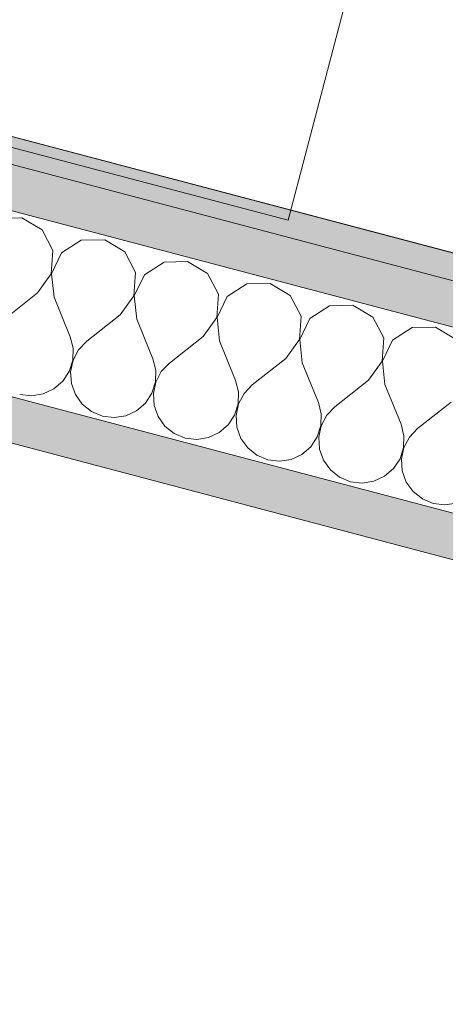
# Model space of a CAD drawing. Header units: millimetres. Extents: x -176817 to 18864955, y -12996033 to 201123.
# Tile 152 of 256: x 176781 to 177018, y -9384 to -8836. Entities that reach past the tile are written whole.
import ezdxf

# ---------------------------------------------------------------- set-up
doc = ezdxf.new("R2010")
doc.units = ezdxf.units.MM
doc.header["$MEASUREMENT"] = 0
for name, color, linetype in [('210-A Strefy', 7, 'Continuous'), ('213-A Wymiarowanie wewnętrzne', 7, 'Continuous'), ('215-A Wymiarowanie wewnętrzne 1_50', 7, 'Continuous'), ('230-A Ściany wewnętrzne', 7, 'Continuous'), ('541-I CO grzejniki.2026.03.04', 7, 'Continuous')]:
    doc.layers.add(name, color=color, linetype=linetype)
doc.styles.add('STYL_AUTOMATYCZNY_4', font='arial.ttf')
doc.dimstyles.new('STYL_AUTOMATYCZNY__3', dxfattribs={"dimtxt": 64.999998, "dimasz": 47.5, "dimexe": 0.18, "dimexo": 0.0625, "dimgap": 0, "dimtad": 1, "dimdec": 1, "dimlfac": 0.1, "dimzin": 0, "dimdsep": 46, "dimtxsty": 'STYL_AUTOMATYCZNY_4', "dimblk": 'ARROWHEAD_11', "dimblk1": 'ARROWHEAD_11', "dimblk2": 'ARROWHEAD_11', "dimcen": 0.09, "dimclrd": 30, "dimclre": 30, "dimclrt": 30, "dimazin": 0, "dimtfac": 1, "dimtdec": 4, "dimtmove": 0, "dimatfit": 3, "dimfxl": 0, "dimtolj": 1, "dimtzin": 0, "dimarcsym": 0})
pattern_1 = [(0, (0, 0), (0, 37.5), [0, -37.5])]

# ---------------------------------------------------------------- blocks, each defined once
blk = doc.blocks.new('Zaplecze_1.19_9_2', base_point=(179928.23, -11588.13))
at = {"layer": '210-A Strefy', "color": 7, "linetype": 'Continuous', "lineweight": 0, "flags": 128}
blk.add_lwpolyline([(173461.58, -11180.7), (181970.34, -13425.95), (182706.47, -10636.24), (176359.49, -8961.43), (176212.76, -9517.51), (174050.98, -8947.07)], close=True, dxfattribs=at)
blk = doc.blocks.new('WC-D_1.23b_25_2', base_point=(177161.76, -7328.12))
at = {"layer": '210-A Strefy', "color": 254, "linetype": 'Continuous', "lineweight": 0, "true_color": 0xdfc8bd, "flags": 128}
blk.add_lwpolyline([(174442.86, -8285.04), (178982.44, -9482.92), (180561.76, -3497.78), (176022.2, -2299.9)], close=True, dxfattribs=at)
blk = doc.blocks.new('*X930')
at = {"layer": '230-A Ściany wewnętrzne', "color": 7, "linetype": 'Continuous', "lineweight": 0}
for p, q in [((176782.57, -8946.26), (176769.56, -8946.5)), ((176793.76, -8952.89), (176782.57, -8946.26)), ((176799.8, -8964.42), (176793.76, -8952.89)), ((176815.6, -8958.65), (176804.66, -8965.7)), ((176828.61, -8958.41), (176815.6, -8958.65)), ((176839.81, -8965.04), (176828.61, -8958.41)), ((176798.87, -8977.4), (176799.8, -8964.42)), ((176804.66, -8965.7), (176799.06, -8977.44)), ((176845.84, -8976.57), (176839.81, -8965.04)), ((176861.64, -8970.8), (176850.7, -8977.85)), ((176874.65, -8970.56), (176861.64, -8970.8)), ((176885.85, -8977.19), (176874.65, -8970.56)), ((176791.26, -8987.95), (176798.87, -8977.4)), ((176799.06, -8977.44), (176800.47, -8990.38)), ((176844.92, -8989.55), (176845.84, -8976.57)), ((176850.7, -8977.85), (176845.1, -8989.59)), ((176891.89, -8988.72), (176885.85, -8977.19)), ((176907.69, -8982.95), (176896.75, -8990)), ((176920.7, -8982.71), (176907.69, -8982.95)), ((176931.89, -8989.34), (176920.7, -8982.71)), ((176791.26, -8987.95), (176772.59, -9002.72)), ((176837.31, -9000.1), (176844.92, -8989.55)), ((176845.1, -8989.59), (176846.52, -9002.53)), ((176890.96, -9001.69), (176891.89, -8988.72)), ((176937.93, -9000.86), (176931.89, -8989.34)), ((176800.47, -8990.38), (176809.43, -9012.44)), ((176896.75, -8990), (176891.15, -9001.74)), ((176953.73, -8995.1), (176942.79, -9002.15)), ((176966.74, -8994.85), (176953.73, -8995.1)), ((176977.93, -9001.49), (176966.74, -8994.85)), ((176837.31, -9000.1), (176818.63, -9014.87)), ((176846.52, -9002.53), (176855.47, -9024.59)), ((176883.35, -9012.25), (176890.96, -9001.69)), ((176891.15, -9001.74), (176892.56, -9014.68)), ((176937, -9013.84), (176937.93, -9000.86)), ((176942.79, -9002.15), (176937.19, -9013.89)), ((176983.97, -9013.01), (176977.93, -9001.49)), ((176999.77, -9007.25), (176988.83, -9014.3)), ((177012.78, -9007), (176999.77, -9007.25)), ((177023.98, -9013.64), (177012.78, -9007)), ((176811.03, -9018.81), (176809.43, -9012.44)), ((176818.63, -9014.87), (176814.09, -9019.62)), ((176883.35, -9012.25), (176864.68, -9027.02)), ((176892.56, -9014.68), (176901.51, -9036.74)), ((176929.39, -9024.4), (176937, -9013.84)), ((176937.19, -9013.89), (176938.6, -9026.83)), ((176983.05, -9025.99), (176983.97, -9013.01)), ((176988.83, -9014.3), (176983.23, -9026.04)), ((176810.84, -9025.38), (176811.03, -9018.81)), ((176814.09, -9019.62), (176811.02, -9025.43)), ((176808.86, -9031.64), (176810.84, -9025.38)), ((176811.02, -9025.43), (176809.66, -9031.85)), ((176857.08, -9030.96), (176855.47, -9024.59)), ((176864.68, -9027.02), (176860.14, -9031.77)), ((176929.39, -9024.4), (176910.72, -9039.17)), ((176938.6, -9026.83), (176947.55, -9048.89)), ((176975.44, -9036.55), (176983.05, -9025.99)), ((176983.23, -9026.04), (176984.64, -9038.98)), ((176805.24, -9037.12), (176808.86, -9031.64)), ((176809.66, -9031.85), (176810.1, -9038.41)), ((176856.88, -9037.53), (176857.08, -9030.96)), ((176860.14, -9031.77), (176857.07, -9037.58)), ((176800.26, -9041.41), (176805.24, -9037.12)), ((176810.1, -9038.41), (176812.31, -9044.59)), ((176854.9, -9043.79), (176856.88, -9037.53)), ((176857.07, -9037.58), (176855.7, -9044)), ((176903.12, -9043.11), (176901.51, -9036.74)), ((176975.44, -9036.55), (176956.76, -9051.32)), ((176787.81, -9045.2), (176794.3, -9044.17)), ((176794.3, -9044.17), (176800.26, -9041.41)), ((176851.28, -9049.27), (176854.9, -9043.79)), ((176855.7, -9044), (176856.14, -9050.56)), ((176902.92, -9049.68), (176903.12, -9043.11)), ((176906.18, -9043.92), (176903.11, -9049.73)), ((176910.72, -9039.17), (176906.18, -9043.92)), ((176984.64, -9038.98), (176993.6, -9061.04)), ((176781.29, -9044.42), (176787.81, -9045.2)), ((176812.31, -9044.59), (176816.14, -9049.94)), ((176846.3, -9053.56), (176851.28, -9049.27)), ((176900.94, -9055.94), (176902.92, -9049.68)), ((176903.11, -9049.73), (176901.74, -9056.15)), ((176949.16, -9055.26), (176947.55, -9048.89)), ((177021.48, -9048.7), (177002.81, -9063.47)), ((176816.14, -9049.94), (176821.27, -9054.03)), ((176821.27, -9054.03), (176827.33, -9056.57)), ((176840.34, -9056.32), (176846.3, -9053.56)), ((176856.14, -9050.56), (176858.36, -9056.74)), ((176948.97, -9061.83), (176949.16, -9055.26)), ((176956.76, -9051.32), (176952.22, -9056.07)), ((176827.33, -9056.57), (176833.85, -9057.35)), ((176833.85, -9057.35), (176840.34, -9056.32)), ((176858.36, -9056.74), (176862.18, -9062.08)), ((176897.32, -9061.42), (176900.94, -9055.94)), ((176901.74, -9056.15), (176902.18, -9062.71)), ((176952.22, -9056.07), (176949.15, -9061.88)), ((176862.18, -9062.08), (176867.31, -9066.18)), ((176867.31, -9066.18), (176873.37, -9068.72)), ((176886.39, -9068.47), (176892.35, -9065.71)), ((176892.35, -9065.71), (176897.32, -9061.42)), ((176902.18, -9062.71), (176904.4, -9068.89)), ((176946.98, -9068.09), (176948.97, -9061.83)), ((176949.15, -9061.88), (176947.79, -9068.3)), ((176995.2, -9067.41), (176993.6, -9061.04)), ((177002.81, -9063.47), (176998.27, -9068.22)), ((176873.37, -9068.72), (176879.9, -9069.5)), ((176879.9, -9069.5), (176886.39, -9068.47)), ((176904.4, -9068.89), (176908.22, -9074.23)), ((176943.37, -9073.57), (176946.98, -9068.09)), ((176947.79, -9068.3), (176948.23, -9074.86)), ((176995.01, -9073.98), (176995.2, -9067.41)), ((176998.27, -9068.22), (176995.2, -9074.03)), ((176908.22, -9074.23), (176913.36, -9078.33)), ((176938.39, -9077.86), (176943.37, -9073.57)), ((176948.23, -9074.86), (176950.44, -9081.04)), ((176993.03, -9080.24), (176995.01, -9073.98)), ((176995.2, -9074.03), (176993.83, -9080.45)), ((176913.36, -9078.33), (176919.42, -9080.87)), ((176919.42, -9080.87), (176925.94, -9081.65)), ((176925.94, -9081.65), (176932.43, -9080.62)), ((176932.43, -9080.62), (176938.39, -9077.86)), ((176950.44, -9081.04), (176954.26, -9086.38)), ((176989.41, -9085.72), (176993.03, -9080.24)), ((176993.83, -9080.45), (176994.27, -9087.01)), ((176954.26, -9086.38), (176959.4, -9090.48)), ((176984.43, -9090.01), (176989.41, -9085.72)), ((176994.27, -9087.01), (176996.49, -9093.19)), ((176959.4, -9090.48), (176965.46, -9093.02)), ((176965.46, -9093.02), (176971.98, -9093.8)), ((176971.98, -9093.8), (176978.47, -9092.77)), ((176978.47, -9092.77), (176984.43, -9090.01)), ((176996.49, -9093.19), (177000.31, -9098.53)), ((177000.31, -9098.53), (177005.44, -9102.63)), ((177005.44, -9102.63), (177011.5, -9105.17)), ((177011.5, -9105.17), (177018.03, -9105.95)), ((177018.03, -9105.95), (177024.51, -9104.92))]:
    blk.add_line(p, q, dxfattribs=at)
blk = doc.blocks.new('Ściana_34_2', base_point=(174057.31, -8276.38))
at = {"layer": '230-A Ściany wewnętrzne', "linetype": 'Continuous', "lineweight": 0, "true_color": 0x000000}
blk.add_hatch(color=18, dxfattribs=at).paths.add_polyline_path([(174424.53, -8295.71), (178978.61, -9497.42), (178982.44, -9482.92), (174428.36, -8281.21)])
h = blk.add_hatch(dxfattribs=at)
h.set_pattern_fill('Gips_0002', color=18, style=0, pattern_type=2)
h.set_pattern_definition(pattern_1)
h.paths.add_polyline_path([(174418.16, -8319.89), (178986.74, -9525.42), (178993.11, -9501.25), (174424.53, -8295.71)])
h = blk.add_hatch(dxfattribs=at)
h.set_pattern_fill('Gips_0002', color=18, style=0, pattern_type=2)
h.set_pattern_definition(pattern_1)
h.paths.add_polyline_path([(176335.32, -8955.05), (182706.47, -10636.24), (182712.85, -10612.07), (176341.7, -8930.88)])
at = {"layer": '230-A Ściany wewnętrzne', "color": 7, "linetype": 'Continuous', "lineweight": 0}
for p, q in [((178993.11, -9501.25), (174424.53, -8295.71)), ((179010.91, -9531.8), (176367.21, -8834.19)), ((182712.85, -10612.07), (176341.7, -8930.88)), ((176335.32, -8955.05), (182706.47, -10636.24))]:
    blk.add_line(p, q, dxfattribs=at)
at = {"layer": '230-A Ściany wewnętrzne', "color": 7, "linetype": 'Continuous', "lineweight": 0, "flags": 128}
for points in [[(178982.44, -9482.92), (174428.36, -8281.21)], [(176359.49, -8961.43), (182706.47, -10636.24)]]:
    blk.add_lwpolyline(points, dxfattribs=at)
at = {"layer": '230-A Ściany wewnętrzne', "color": 7, "lineweight": 0}
blk.add_blockref('*X930', (0, 0), dxfattribs=at)
blk = doc.blocks.new('*D3485')
at = {"layer": '215-A Wymiarowanie wewnętrzne 1_50', "linetype": 'Continuous', "lineweight": 200}
for points in [[(174945.95, -8591.73), (174946.9, -8596.52), (174949.61, -8600.57), (174953.66, -8603.28), (174958.45, -8604.23), (174963.23, -8603.28), (174967.29, -8600.57), (174970, -8596.52), (174970.95, -8591.73), (174970, -8586.95), (174967.29, -8582.9), (174963.23, -8580.19), (174958.45, -8579.23), (174953.66, -8580.19), (174949.61, -8582.9), (174946.9, -8586.95)], [(174799.21, -9147.81), (174800.17, -9152.59), (174802.88, -9156.64), (174806.93, -9159.35), (174811.71, -9160.31), (174816.5, -9159.35), (174820.55, -9156.64), (174823.26, -9152.59), (174824.21, -9147.81), (174823.26, -9143.02), (174820.55, -9138.97), (174816.5, -9136.26), (174811.71, -9135.31), (174806.93, -9136.26), (174802.88, -9138.97), (174800.17, -9143.02)]]:
    blk.add_hatch(color=30, dxfattribs=at).paths.add_polyline_path(points)
at = {"layer": '215-A Wymiarowanie wewnętrzne 1_50', "color": 30, "linetype": 'Continuous', "lineweight": 0}
for p, q in [((174814.9, -9135.72), (174955.26, -8603.82)), ((174799.63, -9144.62), (174766.39, -9135.85))]:
    blk.add_line(p, q, dxfattribs=at)
at = {"layer": '215-A Wymiarowanie wewnętrzne 1_50', "color": 30, "lineweight": 200, "insert": (174850.38, -8950.33), "char_height": 65, "attachment_point": 7, "rotation": 75.218, "style": 'STYL_AUTOMATYCZNY_4'}
blk.add_mtext('\\A1;{\\pql;\\fArial|b0|i0|c238|p0;\\W1.000000;57,5}', dxfattribs=at)
blk = doc.blocks.new('ARROWHEAD_11')
at = {"color": 0, "linetype": 'Continuous', "lineweight": 0}
blk.add_line((0, 0), (-1, 0), dxfattribs=at)
at = {"color": 0, "linetype": 'Continuous', "lineweight": 0, "const_width": 0.25, "flags": 128}
blk.add_lwpolyline([(-0.125, 0, 1), (0.125, 0, 1)], format="xyb", close=True, dxfattribs=at)
blk = doc.blocks.new('*D3486')
at = {"layer": '215-A Wymiarowanie wewnętrzne 1_50', "linetype": 'Continuous', "lineweight": 200}
for points in [[(174984.22, -8446.7), (174985.17, -8451.48), (174987.88, -8455.54), (174991.94, -8458.25), (174996.72, -8459.2), (175001.5, -8458.25), (175005.56, -8455.54), (175008.27, -8451.48), (175009.22, -8446.7), (175008.27, -8441.91), (175005.56, -8437.86), (175001.5, -8435.15), (174996.72, -8434.2), (174991.94, -8435.15), (174987.88, -8437.86), (174985.17, -8441.91)], [(174945.95, -8591.73), (174946.9, -8596.52), (174949.61, -8600.57), (174953.66, -8603.28), (174958.45, -8604.23), (174963.23, -8603.28), (174967.29, -8600.57), (174970, -8596.52), (174970.95, -8591.73), (174970, -8586.95), (174967.29, -8582.9), (174963.23, -8580.19), (174958.45, -8579.23), (174953.66, -8580.19), (174949.61, -8582.9), (174946.9, -8586.95)]]:
    blk.add_hatch(color=30, dxfattribs=at).paths.add_polyline_path(points)
at = {"layer": '215-A Wymiarowanie wewnętrzne 1_50', "color": 30, "linetype": 'Continuous', "lineweight": 0}
for p, q in [((175042.04, -8458.66), (175008.81, -8449.89)), ((174961.64, -8579.65), (174993.53, -8458.78)), ((174946.36, -8588.54), (174913.12, -8579.77)), ((175003.77, -8603.69), (174970.53, -8594.92))]:
    blk.add_line(p, q, dxfattribs=at)
for centre in [(174996.72, -8446.7), (174958.45, -8591.73)]:
    blk.add_circle(centre, 12.5, dxfattribs=at)
at = {"layer": '215-A Wymiarowanie wewnętrzne 1_50', "color": 30, "lineweight": 200, "insert": (174952.36, -8563.84), "char_height": 65, "attachment_point": 7, "rotation": 75.218, "style": 'STYL_AUTOMATYCZNY_4'}
blk.add_mtext('\\A1;{\\pql;\\fArial|b0|i0|c238|p0;\\W1.000000;15}', dxfattribs=at)
blk = doc.blocks.new('*D3487')
at = {"layer": '215-A Wymiarowanie wewnętrzne 1_50', "linetype": 'Continuous', "lineweight": 200}
for points in [[(176571.2, -2432.56), (176572.15, -2437.34), (176574.86, -2441.4), (176578.91, -2444.11), (176583.7, -2445.06), (176588.48, -2444.11), (176592.54, -2441.4), (176595.25, -2437.34), (176596.2, -2432.56), (176595.25, -2427.77), (176592.54, -2423.72), (176588.48, -2421.01), (176583.7, -2420.06), (176578.91, -2421.01), (176574.86, -2423.72), (176572.15, -2427.77)], [(174984.22, -8446.7), (174985.17, -8451.48), (174987.88, -8455.54), (174991.94, -8458.25), (174996.72, -8459.2), (175001.5, -8458.25), (175005.56, -8455.54), (175008.27, -8451.48), (175009.22, -8446.7), (175008.27, -8441.91), (175005.56, -8437.86), (175001.5, -8435.15), (174996.72, -8434.2), (174991.94, -8435.15), (174987.88, -8437.86), (174985.17, -8441.91)]]:
    blk.add_hatch(color=30, dxfattribs=at).paths.add_polyline_path(points)
at = {"layer": '215-A Wymiarowanie wewnętrzne 1_50', "color": 30, "linetype": 'Continuous', "lineweight": 0}
for p, q in [((174999.91, -8434.61), (176580.51, -2444.64)), ((174984.63, -8443.51), (174951.4, -8434.74)), ((175042.04, -8458.66), (175008.81, -8449.89))]:
    blk.add_line(p, q, dxfattribs=at)
at = {"layer": '215-A Wymiarowanie wewnętrzne 1_50', "color": 30, "lineweight": 200, "insert": (175758.67, -5508.22), "char_height": 65, "attachment_point": 7, "rotation": 75.218, "style": 'STYL_AUTOMATYCZNY_4'}
blk.add_mtext('\\A1;{\\pql;\\fArial|b0|i0|c238|p0;\\W1.000000;622}', dxfattribs=at)
blk = doc.blocks.new('*D3863')
at = {"layer": '213-A Wymiarowanie wewnętrzne', "linetype": 'Continuous', "lineweight": 200}
for points in [[(174495.3, -7980.18), (174496.25, -7984.96), (174498.96, -7989.02), (174503.01, -7991.73), (174507.8, -7992.68), (174512.58, -7991.73), (174516.63, -7989.02), (174519.34, -7984.96), (174520.3, -7980.18), (174519.34, -7975.39), (174516.63, -7971.34), (174512.58, -7968.63), (174507.8, -7967.68), (174503.01, -7968.63), (174498.96, -7971.34), (174496.25, -7975.39)], [(179063.88, -9185.71), (179064.83, -9190.49), (179067.54, -9194.55), (179071.59, -9197.26), (179076.38, -9198.21), (179081.16, -9197.26), (179085.22, -9194.55), (179087.93, -9190.49), (179088.88, -9185.71), (179087.93, -9180.93), (179085.22, -9176.87), (179081.16, -9174.16), (179076.38, -9173.21), (179071.59, -9174.16), (179067.54, -9176.87), (179064.83, -9180.93)]]:
    blk.add_hatch(color=30, dxfattribs=at).paths.add_polyline_path(points)
at = {"layer": '213-A Wymiarowanie wewnętrzne', "color": 30, "linetype": 'Continuous', "lineweight": 0}
for p, q in [((174519.88, -7983.37), (179064.29, -9182.52)), ((174495.84, -8025.5), (174504.61, -7992.26)), ((179079.57, -9173.62), (179088.34, -9140.39))]:
    blk.add_line(p, q, dxfattribs=at)
blk.add_circle((174507.8, -7980.18), 12.5, dxfattribs=at)
at = {"layer": '213-A Wymiarowanie wewnętrzne', "color": 30, "lineweight": 200, "insert": (176687.56, -8541.92), "char_height": 65, "attachment_point": 7, "rotation": 345.218, "style": 'STYL_AUTOMATYCZNY_4'}
blk.add_mtext('\\A1;{\\pql;\\fArial|b0|i0|c238|p0;\\W1.000000;472,5}', dxfattribs=at)

msp = doc.modelspace()

# ---------------------------------------------------------------- linework, layer by layer
at = {"layer": '210-A Strefy', "color": 252, "linetype": 'Continuous', "lineweight": 0, "flags": 128}
for points in [[(174442.86, -8285.04), (178982.44, -9482.92), (180561.76, -3497.78), (176022.2, -2299.9)], [(173461.58, -11180.7), (181970.34, -13425.95), (182706.47, -10636.24), (176359.49, -8961.43), (176212.76, -9517.51), (174050.98, -8947.07)]]:
    msp.add_lwpolyline(points, close=True, dxfattribs=at)
at = {"layer": '541-I CO grzejniki.2026.03.04', "color": 8, "linetype": 'Continuous', "lineweight": 0}
for p, q in [((176930.83, -8947.44), (176966.38, -8812.02)), ((176966.38, -8812.02), (176930.83, -8947.44)), ((176543.94, -8845.86), (176930.83, -8947.44)), ((176930.83, -8947.44), (176543.94, -8845.86))]:
    msp.add_line(p, q, dxfattribs=at)

# ---------------------------------------------------------------- block references
at = {"layer": '210-A Strefy', "color": 7, "linetype": 'Continuous', "lineweight": 0}
for name, p in [('WC-D_1.23b_25_2', (177161.76, -7328.12)), ('Zaplecze_1.19_9_2', (179928.23, -11588.13))]:
    msp.add_blockref(name, p, dxfattribs=at)
at = {"layer": '230-A Ściany wewnętrzne', "color": 7, "lineweight": 0}
msp.add_blockref('Ściana_34_2', (174057.31, -8276.38), dxfattribs=at)

# ---------------------------------------------------------------- dimensions: what is measured, and where the dimension line sits
at = {"layer": '213-A Wymiarowanie wewnętrzne', "color": 30, "linetype": 'Continuous', "lineweight": 200}
dim = msp.add_linear_dim(base=(179076.38, -9185.71), p1=(175218.02, -5288.64), p2=(178996.94, -9486.74), angle=345.218, dimstyle='STYL_AUTOMATYCZNY__3', dxfattribs=at)
dim.commit()
dim.dimension.update_dxf_attribs({"geometry": '*D3863', "text_midpoint": (176801.13, -8538.27), "dimtype": 160, "text_rotation": 345.218})
at = {"layer": '215-A Wymiarowanie wewnętrzne 1_50', "color": 30, "linetype": 'Continuous', "lineweight": 200}
for base, p1, p2, picture, middle in [((176583.7, -2432.56), (178497.62, -9370.5), (180077.34, -3354.44), '*D3487', (175746.17, -5428.18)), ((174996.72, -8446.7), (178452.09, -9513.62), (178497.62, -9370.5), '*D3486', (174933.56, -8507.71)), ((174958.45, -8591.73), (176212.76, -9517.51), (178452.09, -9513.62), '*D3485', (174840.42, -8860.68))]:
    dim = msp.add_linear_dim(base=base, p1=p1, p2=p2, angle=75.218, dimstyle='STYL_AUTOMATYCZNY__3', dxfattribs=at)
    dim.commit()
    dim.dimension.update_dxf_attribs({"geometry": picture, "text_midpoint": middle, "dimtype": 160, "text_rotation": 75.218})

doc.saveas('drawing.dxf')
